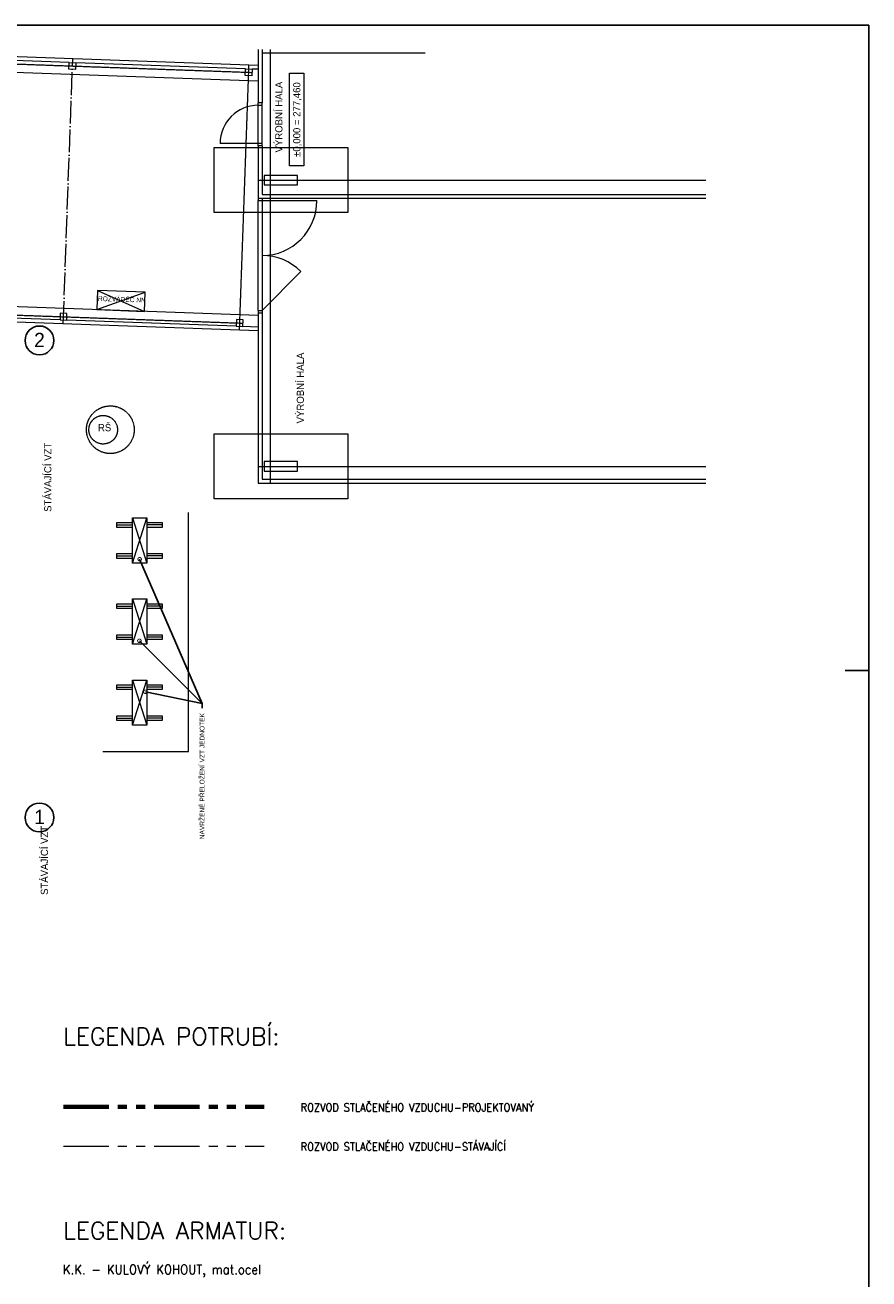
# Model space of a CAD drawing. Header units: millimetres. Extents: x 73192 to 132228, y -91222 to -47989.
# Tile 24 of 24: x 114529 to 132228, y -74274 to -47989. Entities that reach past the tile are written whole.
import ezdxf
from ezdxf import colors
from ezdxf.entities.mleader import LeaderData, LeaderLine
from ezdxf.enums import TextEntityAlignment as Align
from ezdxf.math import Vec2, Vec3

# ---------------------------------------------------------------- set-up
doc = ezdxf.new("R2010")
doc.units = ezdxf.units.MM
for name, pattern in [('ACAD_ISO02W100', [15, 12, -3]), ('ACAD_ISO04W100', [30, 24, -3, 0, -3]), ('ACAD_ISO10W100', [18, 12, -3, 0, -3]), ('SDRUŽENÁ', [63.5, 31.75, -6.35, 6.35, -6.35, 6.35, -6.35])]:
    doc.linetypes.add(name, pattern=pattern)
for name, color, linetype, lineweight in [('CKFORMATY', 3, 'Continuous', 25), ('ISa_destova_kanalizace', 6, 'KANALIZACE_DESTOVA_PODZ', 0), ('NS_tenka', 253, 'Continuous', 9), ('NS_tlusta', 253, 'Continuous', 15), ('R-koty', 7, 'Continuous', 25), ('R-legenda', 7, 'Continuous', 35), ('R-nové rozvody stlačeného vzduchu', 160, 'SDRUŽENÁ', 70), ('text', 6, 'Continuous', 9), ('tlusta', 253, 'Continuous', 15), ('velmi_tlusta', 253, 'Continuous', 15)]:
    doc.layers.add(name, color=color, linetype=linetype, lineweight=lineweight)
doc.layers.add('popisky', color=6, linetype='Continuous')
doc.layers.add('zarizovaci predmety', color=253, linetype='Continuous', lineweight=9, transparency=0.3)
doc.styles.add('laplan', font='txt', dxfattribs={"height": 2})
doc.styles.add('laplan N', font='txt')
doc.styles.add('ROMANS', font='romans', dxfattribs={"height": 3})
doc.linetypes.add('KANALIZACE_DESTOVA_PODZ', pattern='A,35,-15,[102,CADKON.SHX,S=5,R=0,X=0,Y=5],-5,[106,CADKON.SHX,S=5,R=0,X=10,Y=0],30,-15', length=100)

# ---------------------------------------------------------------- blocks, each defined once
blk = doc.blocks.new('skelet')
at = {"layer": 'popisky', "linetype": 'ByBlock'}
blk.add_circle((0, 0), 3.02, dxfattribs=at)
at = {"layer": 'popisky', "linetype": 'ByBlock', "style": 'laplan N'}
blk.add_attdef('OZNACENI', text='', height=3, dxfattribs=at).set_placement((0, 0.1), align=Align.MIDDLE_CENTER)
blk = doc.blocks.new('_DotSmall')
at = {"color": 0, "const_width": 0.5}
blk.add_lwpolyline([(-0.0625, 0, 1), (0.0625, 0, 1)], format="xyb", close=True, dxfattribs=at)

msp = doc.modelspace()

# ---------------------------------------------------------------- linework, layer by layer
at = {"layer": 'CKFORMATY', "color": 0, "linetype": 'Continuous', "ltscale": 2}
for p, q in [((73191.7, -47989), (132227.8, -47989)), ((132227.8, -91222.1), (132227.8, -47989)), ((132227.8, -61522.1), (131727.8, -61522.1))]:
    msp.add_line(p, q, dxfattribs=at)
at = {"layer": 'ISa_destova_kanalizace', "color": 252, "linetype": 'ACAD_ISO02W100'}
for centre, radius in [((116317.4, -56471.8), 500), ((116167.4, -56472.2), 300)]:
    msp.add_circle(centre, radius, dxfattribs=at)
at = {"layer": 'NS_tenka', "color": 252}
for p, q in [((117955.2, -63218.7), (117955.2, -58208.9)), ((116162.6, -63218.7), (117955.2, -63218.7))]:
    msp.add_line(p, q, dxfattribs=at)
at = {"layer": 'NS_tlusta', "color": 252}
for p, q in [((116780.2, -59268.7), (117080.2, -58318.7)), ((116780.2, -58318.7), (117080.2, -59268.7)), ((116455.2, -58468.7), (116780.2, -58468.7)), ((117405.2, -58468.7), (117080.2, -58468.7)), ((116455.2, -59118.7), (116780.2, -59118.7)), ((117405.2, -59118.7), (117080.2, -59118.7)), ((116455.2, -60168.7), (116780.2, -60168.7)), ((116780.2, -60968.7), (117080.2, -60018.7)), ((116780.2, -60018.7), (117080.2, -60968.7)), ((117405.2, -60168.7), (117080.2, -60168.7)), ((116455.2, -60818.7), (116780.2, -60818.7)), ((117405.2, -60818.7), (117080.2, -60818.7)), ((116780.2, -62668.7), (117080.2, -61718.7)), ((116780.2, -61718.7), (117080.2, -62668.7)), ((116455.2, -61868.7), (116780.2, -61868.7)), ((117405.2, -61868.7), (117080.2, -61868.7)), ((116455.2, -62518.7), (116780.2, -62518.7)), ((117405.2, -62518.7), (117080.2, -62518.7))]:
    msp.add_line(p, q, dxfattribs=at)
for points in [[(116780.2, -58318.7), (117080.2, -58318.7), (117080.2, -59268.7), (116780.2, -59268.7)], [(116780.2, -60018.7), (117080.2, -60018.7), (117080.2, -60968.7), (116780.2, -60968.7)], [(116780.2, -61718.7), (117080.2, -61718.7), (117080.2, -62668.7), (116780.2, -62668.7)]]:
    msp.add_lwpolyline(points, close=True, dxfattribs=at)
for points in [[(116780.2, -58518.7), (116455.2, -58518.7), (116455.2, -58418.7), (116780.2, -58418.7)], [(117080.2, -58418.7), (117405.2, -58418.7), (117405.2, -58518.7), (117080.2, -58518.7)], [(116780.2, -59168.7), (116455.2, -59168.7), (116455.2, -59068.7), (116780.2, -59068.7)], [(117080.2, -59068.7), (117405.2, -59068.7), (117405.2, -59168.7), (117080.2, -59168.7)], [(116780.2, -60218.7), (116455.2, -60218.7), (116455.2, -60118.7), (116780.2, -60118.7)], [(117080.2, -60118.7), (117405.2, -60118.7), (117405.2, -60218.7), (117080.2, -60218.7)], [(116780.2, -60868.7), (116455.2, -60868.7), (116455.2, -60768.7), (116780.2, -60768.7)], [(117080.2, -60768.7), (117405.2, -60768.7), (117405.2, -60868.7), (117080.2, -60868.7)], [(116780.2, -61918.7), (116455.2, -61918.7), (116455.2, -61818.7), (116780.2, -61818.7)], [(117080.2, -61818.7), (117405.2, -61818.7), (117405.2, -61918.7), (117080.2, -61918.7)], [(116780.2, -62568.7), (116455.2, -62568.7), (116455.2, -62468.7), (116780.2, -62468.7)], [(117080.2, -62468.7), (117405.2, -62468.7), (117405.2, -62568.7), (117080.2, -62568.7)]]:
    msp.add_lwpolyline(points, dxfattribs=at)
at = {"layer": 'R-nové rozvody stlačeného vzduchu', "ltscale": 30}
msp.add_line((115332, -70670), (119540.7, -70670), dxfattribs=at)
at = {"layer": 'R-nové rozvody stlačeného vzduchu', "lineweight": 15, "ltscale": 30}
msp.add_line((115332, -71491.1), (119540.7, -71491.1), dxfattribs=at)
at = {"layer": 'tlusta', "color": 252, "linetype": 'ACAD_ISO04W100'}
for p, q in [((105763.3, -48498), (119289.8, -48981.3)), ((119670, -48498), (119670, -57589.4)), ((119026.7, -54385.3), (119225.2, -48828.8)), ((119420, -53969.3), (119420, -51669.3)), ((119500, -51669.3), (119500, -53969.3)), ((95417.1, -53391.7), (119102, -54237.9))]:
    msp.add_line(p, q, dxfattribs=at)
at = {"layer": 'tlusta', "color": 252}
for p, q in [((119500, -48498), (119500, -48569.3)), ((115453.9, -48774.2), (115593.8, -48779.2)), ((119420, -48835.8), (119420, -48915.9)), ((119152.4, -48906.3), (119292.3, -48911.3)), ((119420, -51619.3), (119420, -51669.3)), ((119420, -51669.3), (119500, -51669.3)), ((119500, -51619.3), (119500, -51669.3)), ((119500, -51669.3), (120650, -51669.3)), ((119500, -53969.3), (120313.2, -53156.1)), ((119420, -53969.3), (119500, -53969.3)), ((119420, -53969.3), (119420, -54019.3)), ((119500, -53969.3), (119500, -54019.3)), ((115261.9, -54170.8), (115401.9, -54175.8)), ((118959.6, -54302.9), (119099.5, -54307.9)), ((119420, -54319.3), (119420, -54399.4))]:
    msp.add_line(p, q, dxfattribs=at)
at = {"layer": 'tlusta', "color": 252, "linetype": 'ACAD_ISO04W100', "ltscale": 20}
msp.add_line((115329, -54253.2), (115527.6, -48696.7), dxfattribs=at)
at = {"layer": 'tlusta', "color": 252, "linetype": 'ByBlock'}
for p, q in [((119420, -49669.3), (119420, -49619.3)), ((119420, -49669.3), (119500, -49669.3)), ((119500, -49669.3), (119500, -49619.3)), ((119420, -50469.3), (118620, -50469.3)), ((119500, -50469.3), (119420, -50469.3)), ((119420, -50519.3), (119420, -50469.3)), ((119500, -50519.3), (119500, -50469.3))]:
    msp.add_line(p, q, dxfattribs=at)
at = {"layer": 'tlusta', "color": 252, "linetype": 'ACAD_ISO10W100'}
for p, q in [((119420, -50469.3), (119420, -49669.3)), ((119500, -50469.3), (119500, -49669.3))]:
    msp.add_line(p, q, dxfattribs=at)
at = {"layer": 'tlusta', "linetype": 'ACAD_ISO04W100'}
for p, q in [((119420, -51239.4), (128807.1, -51239.4)), ((119420, -57239.4), (128807.1, -57239.4))]:
    msp.add_line(p, q, dxfattribs=at)
at = {"layer": 'tlusta', "color": 252}
for points in [[(119411.1, -49165.7), (100721.7, -48498)], [(119420, -54075.9), (109544.3, -53723)]]:
    msp.add_lwpolyline(points, dxfattribs=at)
at = {"layer": 'tlusta', "color": 252, "linetype": 'ACAD_ISO02W100'}
for points in [[(121295.7, -51920.6), (118494.4, -51920.6), (118494.4, -50558.1), (121295.7, -50558.1)], [(121295.7, -57920.6), (118494.4, -57920.6), (118494.4, -56558.1), (121295.7, -56558.1)]]:
    msp.add_lwpolyline(points, close=True, dxfattribs=at)
at = {"layer": 'tlusta', "color": 252, "linetype": 'ByBlock'}
msp.add_arc((119420, -50469.3), 800, 90, 180, dxfattribs=at)
at = {"layer": 'tlusta', "color": 252}
for centre, start, end in [((119500, -51669.3), 270, 0), ((119500, -53969.3), 45, 90)]:
    msp.add_arc(centre, 1150, start, end, dxfattribs=at)
at = {"layer": 'velmi_tlusta', "color": 252}
for p, q in [((119420, -48498), (119420, -48835.8)), ((119500, -48569.3), (119500, -49619.3)), ((119500, -48569.3), (122918.7, -48569.3)), ((119420, -48915.9), (119420, -49619.3)), ((119500, -49619.3), (119420, -49619.3)), ((119420, -50519.3), (119420, -51619.3)), ((119500, -50519.3), (119420, -50519.3)), ((119500, -50519.3), (119500, -51539.3)), ((119420, -51619.3), (119500, -51619.3)), ((119420, -54399.4), (111047.2, -54100.2)), ((119420, -54019.3), (119420, -54319.3)), ((119420, -54019.3), (119500, -54019.3)), ((119500, -54019.3), (119500, -57509.4)), ((119420, -54399.4), (119420, -57589.4))]:
    msp.add_line(p, q, dxfattribs=at)
at = {"layer": 'velmi_tlusta'}
for p, q in [((119500, -51539.3), (128807.1, -51539.3)), ((119500, -51619.3), (128807.1, -51619.3)), ((119500, -57509.4), (128807.1, -57509.4)), ((119420, -57589.4), (128807.1, -57589.4))]:
    msp.add_line(p, q, dxfattribs=at)
at = {"layer": 'velmi_tlusta', "color": 252}
for points in [[(119420, -48835.8), (111460.2, -48551.4)], [(115453.9, -48774.2), (111597.2, -48636.4)], [(115593.8, -48779.2), (115588.8, -48919.1), (115448.9, -48914.1), (115453.9, -48774.2)], [(119152.4, -48906.3), (115593.8, -48779.2)], [(119292.3, -48911.3), (119287.3, -49051.2), (119147.4, -49046.2), (119152.4, -48906.3)], [(119420, -48915.9), (119292.3, -48911.3)], [(115261.9, -54170.8), (111404.4, -54032.9)], [(115401.9, -54175.8), (115406.9, -54035.8), (115266.9, -54030.8), (115261.9, -54170.8)], [(118959.6, -54302.9), (115401.9, -54175.8)], [(119099.5, -54307.9), (119104.5, -54167.9), (118964.6, -54162.9), (118959.6, -54302.9)], [(119420, -54319.3), (119099.5, -54307.9)]]:
    msp.add_lwpolyline(points, dxfattribs=at)
for points in [[(119545, -51339.4), (120245, -51339.4), (120245, -51139.4), (119545, -51139.4)], [(119545, -57339.4), (120245, -57339.4), (120245, -57139.4), (119545, -57139.4)]]:
    msp.add_lwpolyline(points, close=True, dxfattribs=at)
at = {"layer": 'zarizovaci predmety', "color": 252}
for p, q in [((116036, -53955), (117049.6, -53590.9)), ((116050.3, -53555.2), (117035.4, -53990.7))]:
    msp.add_line(p, q, dxfattribs=at)
msp.add_lwpolyline([(116050.3, -53555.2), (116036, -53955), (117035.4, -53990.7), (117049.6, -53590.9)], close=True, dxfattribs=at)

# ---------------------------------------------------------------- block references
at = {"layer": 'tlusta', "color": 252, "xscale": 100, "yscale": 100, "zscale": 100}
for p, values in [((114830.7, -54600.2), {'OZNACENI': '2'}), ((114830.7, -64600.2), {'OZNACENI': '1'})]:
    msp.add_blockref('skelet', p, dxfattribs=at).add_auto_attribs(values)

# ---------------------------------------------------------------- texts
at = {"layer": 'R-koty', "style": 'ROMANS', "width": 0.9}
msp.add_text('K.K. - KULOVÝ KOHOUT, mat.ocel', height=200, dxfattribs=at).set_placement((115320.1, -74176.6))
at = {"layer": 'R-legenda', "color": 0, "style": 'ROMANS'}
for s, p in [('LEGENDA POTRUBÍ:', (115332, -69370.7)), ('LEGENDA ARMATUR:', (115332, -73441.4))]:
    msp.add_text(s, height=360, dxfattribs=at).set_placement(p)
at = {"layer": 'R-legenda', "lineweight": 35, "style": 'ROMANS', "width": 0.9}
msp.add_text('ROZVOD STLAČENÉHO VZDUCHU-PROJEKTOVANÝ', height=167.2, dxfattribs=at).set_placement((120309.7, -70763.2))
at = {"layer": 'R-legenda', "lineweight": -3, "style": 'ROMANS', "width": 0.9}
msp.add_text('ROZVOD STLAČENÉHO VZDUCHU-STÁVAJÍCÍ', height=167.2, dxfattribs=at).set_placement((120309.7, -71584.4))
at = {"layer": 'text', "color": 252, "insert": (120152.5, -50865), "char_height": 150, "attachment_point": 1, "rotation": 90, "style": 'laplan N', "bg_fill": 16, "box_fill_scale": 1.5, "bg_fill_color": 256, "bg_fill_transparency": 0}
msp.add_mtext_dynamic_manual_height_columns('\\pxqc;±0,000 = 277,460', width=1790.045, gutter_width=500, heights=[0], dxfattribs=at)
at = {"layer": 'text', "color": 252, "style": 'laplan N'}
for s, width, gutter_width, insert, char_height, attachment_point, rotation in [('VÝROBNÍ HALA', 5545.815, 500, (119777, -50659.3), 150, 1, 90), ('ROZVÁDĚČ NN', 2129.36, 1000, (116559.6, -53740.4), 100, 5, 357.95391), ('VÝROBNÍ HALA', 5545.815, 500, (120227.4, -56338.5), 150, 1, 90), ('STÁVAJÍCÍ VZT', 5545.815, 500, (114930.3, -58194.4), 150, 1, 90), ('STÁVAJÍCÍ VZT', 5545.815, 500, (114859.1, -66224.6), 150, 1, 90)]:
    msp.add_mtext_dynamic_manual_height_columns(s, width=width, gutter_width=gutter_width, heights=[0], dxfattribs=dict(at, insert=insert, char_height=char_height, attachment_point=attachment_point, rotation=rotation))
at = {"layer": 'text', "color": 252, "insert": (116057.5, -56352.9), "char_height": 150, "attachment_point": 1, "style": 'laplan N'}
msp.add_mtext_dynamic_manual_height_columns('RŠ', width=415.459, gutter_width=500, heights=[0], dxfattribs=at)

# ---------------------------------------------------------------- leaders
at = {"layer": 'text', "color": 252}
ml = msp.add_multileader_mtext('Standard', dxfattribs=at)
ml.set_content('NAVRŽENÉ PŘELOŽENÍ VZT JEDNOTEK', color=252, style='laplan')
ml.set_leader_properties()
ml.set_arrow_properties(name='DOTSMALL')
ml.build(insert=Vec2(0, 0))
ml.multileader.update_dxf_attribs({"dogleg_length": 2, "arrow_head_size": 150, "scale": 50})
ctx = ml.context
ctx.base_point, ctx.scale, ctx.char_height, ctx.arrow_head_size, ctx.landing_gap_size, ctx.plane_origin, ctx.plane_x_axis, ctx.plane_y_axis = Vec3(118242.3, -65368), 50, 100, 150, 100, Vec3(119398.7, -64668.5), Vec3(0, 1), Vec3(-1, 0)
ctx.text_align_type = 2
notes = []
notes.append((ctx, [(0, (1, 1, 0), (118242.3, -62210.9), (0, -1), 100, [(0, [(116932.3, -59186.1)], 0, [])])]))
ctx.mtext.insert, ctx.mtext.text_direction, ctx.mtext.rotation, ctx.mtext.alignment, ctx.mtext.flow_direction = Vec3(118191.2, -62410.9), Vec3(0, 1), 1.5707963, 3, 5
ml = msp.add_multileader_mtext('Standard', dxfattribs=at)
ml.set_content(' ', color=252, style='laplan')
ml.set_leader_properties()
ml.set_arrow_properties(name='DOTSMALL')
ml.build(insert=Vec2(0, 0))
ml.multileader.update_dxf_attribs({"dogleg_length": 2, "arrow_head_size": 150, "scale": 50})
ctx = ml.context
ctx.base_point, ctx.scale, ctx.char_height, ctx.arrow_head_size, ctx.landing_gap_size, ctx.plane_origin, ctx.plane_x_axis, ctx.plane_y_axis = Vec3(118242.3, -62601.4), 50, 100, 150, 100, Vec3(119871.1, -63692.2), Vec3(0, 1), Vec3(-1, 0)
ctx.text_align_type = 2
notes.append((ctx, [(0, (1, 1, 0), (118242.3, -62210.9), (0, -1), 100, [(0, [(116926.3, -60896.9)], 0, [])])]))
ctx.mtext.insert, ctx.mtext.text_direction, ctx.mtext.rotation, ctx.mtext.alignment, ctx.mtext.flow_direction = Vec3(118192.3, -62410.9), Vec3(0, 1), 1.5707963, 3, 5
ml = msp.add_multileader_mtext('Standard', dxfattribs=at)
ml.set_content(' ', color=252, style='laplan')
ml.set_leader_properties()
ml.set_arrow_properties(name='DOTSMALL')
ml.build(insert=Vec2(0, 0))
ml.multileader.update_dxf_attribs({"dogleg_length": 2, "arrow_head_size": 150, "scale": 50})
ctx = ml.context
ctx.base_point, ctx.scale, ctx.char_height, ctx.arrow_head_size, ctx.landing_gap_size, ctx.plane_origin, ctx.plane_x_axis, ctx.plane_y_axis = Vec3(118242.3, -62601.4), 50, 100, 150, 100, Vec3(122331.5, -63899.4), Vec3(0, 1), Vec3(-1, 0)
ctx.text_align_type = 2
notes.append((ctx, [(0, (1, 1, 0), (118242.3, -62210.9), (0, -1), 100, [(0, [(117053.1, -61965.6)], 0, [])])]))
ctx.mtext.insert, ctx.mtext.text_direction, ctx.mtext.rotation, ctx.mtext.alignment, ctx.mtext.flow_direction = Vec3(118192.3, -62410.9), Vec3(0, 1), 1.5707963, 3, 5
for ctx, leaders in notes:
    for number, flags, end, landing, length, lines in leaders:
        leader = LeaderData()
        leader.index, (leader.has_last_leader_line, leader.has_dogleg_vector, leader.attachment_direction) = number, flags
        leader.last_leader_point, leader.dogleg_vector, leader.dogleg_length = Vec3(end), Vec3(landing), length
        for number, points, colour, breaks in lines:
            line = LeaderLine()
            line.index, line.vertices, line.color, line.breaks = number, Vec3.list(points), colors.encode_raw_color(colour), breaks
            leader.lines.append(line)
        ctx.leaders.append(leader)

doc.saveas('drawing.dxf')
